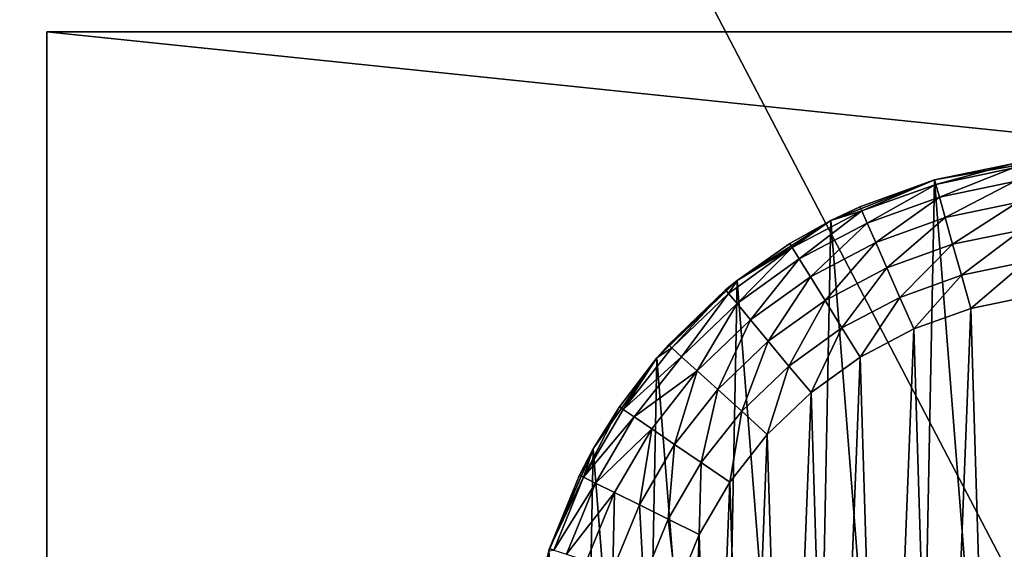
# Model space of a CAD drawing. Header units: millimetres. Extents: x -336 to 335, y 1 to 253.
# Tile 37 of 155: x -251 to -214, y 134 to 153. Entities that reach past the tile are written whole.
import ezdxf

# ---------------------------------------------------------------- set-up
doc = ezdxf.new("R2010")
doc.units = ezdxf.units.MM
doc.header["$LTSCALE"] = 25.4
doc.layers.get('0').update_dxf_attribs({"true_color": 0xff5454})

# ---------------------------------------------------------------- blocks, each defined once
blk = doc.blocks.new('COBA-ANTIQUE-III-9043.STL')
at = {"color": 39, "true_color": 0x42361f}
mesh = blk.add_polyface(dxfattribs=at)
corners = [(-276.053, 252.314, 161.661), (-145.013, 1.658, 161.661), (-335.861, 61.466, 161.661), (-85.205, 192.506, 161.661)]
mesh.append_faces([[corners[k] for k in face] for face in [(0, 1, 2), (1, 0, 3)]], dxfattribs={"vtx0": -1, "color": 39})
mesh = blk.add_polyface(dxfattribs=at)
corners = [(-145.013, 1.658, 167.061), (-276.053, 252.314, 167.061), (-335.861, 61.466, 167.061), (-85.205, 192.506, 167.061)]
mesh.append_faces([[corners[k] for k in face] for face in [(0, 1, 2), (1, 0, 3)]], dxfattribs={"vtx0": -1, "color": 39})
at = {"color": 250, "true_color": 0x262626}
mesh = blk.add_polyface(dxfattribs=at)
corners = [(-296.006, 83.963, 150.811), (-126.037, 172.419, 150.379), (-296.064, 83.531, 150.379), (-126.425, 172.618, 150.811)]
mesh.append_faces([[corners[k] for k in face] for face in [(0, 1, 2), (1, 0, 3)]], dxfattribs={"vtx0": -1, "color": 250})
mesh = blk.add_polyface(dxfattribs=at)
corners = [(-205.761, 131.399, 151.661), (-126.624, 172.702, 151.211), (-296.006, 83.963, 150.811)]
mesh.append_faces([[corners[k] for k in face] for face in [(0, 1, 2)]], dxfattribs={"color": 250})
mesh = blk.add_polyface(dxfattribs=at)
corners = [(-126.624, 172.702, 151.211), (-126.425, 172.618, 150.811), (-296.006, 83.963, 150.811)]
mesh.append_faces([[corners[k] for k in face] for face in [(0, 1, 2)]], dxfattribs={"color": 250})
mesh = blk.add_polyface(dxfattribs=at)
corners = [(-126.037, 172.419, 150.379), (-295.849, 83.345, 150.19), (-296.064, 83.531, 150.379), (-126.006, 172.136, 150.19)]
mesh.append_faces([[corners[k] for k in face] for face in [(0, 1, 2), (1, 0, 3)]], dxfattribs={"vtx0": -1, "color": 250})
mesh = blk.add_polyface(dxfattribs=at)
corners = [(-126.006, 172.136, 150.19), (-295.738, 83.231, 150.111), (-295.849, 83.345, 150.19)]
mesh.append_faces([[corners[k] for k in face] for face in [(0, 1, 2)]], dxfattribs={"color": 250})
mesh = blk.add_polyface(dxfattribs=at)
corners = [(-126.006, 172.136, 150.19), (-295.332, 82.654, 149.961), (-295.738, 83.231, 150.111)]
mesh.append_faces([[corners[k] for k in face] for face in [(0, 1, 2)]], dxfattribs={"color": 250})
mesh = blk.add_polyface(dxfattribs=at)
corners = [(-125.976, 171.98, 150.111), (-295.332, 82.654, 149.961), (-126.006, 172.136, 150.19)]
mesh.append_faces([[corners[k] for k in face] for face in [(0, 1, 2)]], dxfattribs={"color": 250})
mesh = blk.add_polyface(dxfattribs=at)
corners = [(-125.734, 171.318, 149.961), (-295.332, 82.654, 149.961), (-125.976, 171.98, 150.111)]
mesh.append_faces([[corners[k] for k in face] for face in [(0, 1, 2)]], dxfattribs={"color": 250})
mesh = blk.add_polyface(dxfattribs=at)
corners = [(-125.734, 171.318, 149.961), (-295.09, 81.992, 150.111), (-295.332, 82.654, 149.961)]
mesh.append_faces([[corners[k] for k in face] for face in [(0, 1, 2)]], dxfattribs={"color": 250})
mesh = blk.add_polyface(dxfattribs=at)
corners = [(-125.734, 171.318, 149.961), (-295.06, 81.836, 150.19), (-295.09, 81.992, 150.111)]
mesh.append_faces([[corners[k] for k in face] for face in [(0, 1, 2)]], dxfattribs={"color": 250})
mesh = blk.add_polyface(dxfattribs=at)
corners = [(-125.328, 170.741, 150.111), (-295.06, 81.836, 150.19), (-125.734, 171.318, 149.961)]
mesh.append_faces([[corners[k] for k in face] for face in [(0, 1, 2)]], dxfattribs={"color": 250})
mesh = blk.add_polyface(dxfattribs=at)
corners = [(-125.217, 170.627, 150.19), (-295.06, 81.836, 150.19), (-125.328, 170.741, 150.111)]
mesh.append_faces([[corners[k] for k in face] for face in [(0, 1, 2)]], dxfattribs={"color": 250})
mesh = blk.add_polyface(dxfattribs=at)
corners = [(-125.217, 170.627, 150.19), (-295.029, 81.553, 150.379), (-295.06, 81.836, 150.19), (-125.002, 170.441, 150.379)]
mesh.append_faces([[corners[k] for k in face] for face in [(0, 1, 2), (1, 0, 3)]], dxfattribs={"vtx0": -1, "color": 250})
mesh = blk.add_polyface(dxfattribs=at)
corners = [(-125.06, 170.009, 150.811), (-295.029, 81.553, 150.379), (-125.002, 170.441, 150.379), (-294.642, 81.354, 150.811)]
mesh.append_faces([[corners[k] for k in face] for face in [(0, 1, 2), (1, 0, 3)]], dxfattribs={"vtx0": -1, "color": 250})
mesh = blk.add_polyface(dxfattribs=at)
corners = [(-294.442, 81.269, 151.212), (-294.642, 81.354, 150.811), (-125.06, 170.009, 150.811)]
mesh.append_faces([[corners[k] for k in face] for face in [(0, 1, 2)]], dxfattribs={"color": 250})
mesh = blk.add_polyface(dxfattribs=at)
corners = [(-215.305, 122.573, 151.661), (-294.442, 81.269, 151.212), (-125.06, 170.009, 150.811)]
mesh.append_faces([[corners[k] for k in face] for face in [(0, 1, 2)]], dxfattribs={"color": 250})
mesh = blk.add_polyface(dxfattribs=at)
corners = [(-215.305, 122.573, 151.661), (-125.06, 170.009, 150.811), (-204.186, 128.386, 151.661)]
mesh.append_faces([[corners[k] for k in face] for face in [(0, 1, 2)]], dxfattribs={"color": 250})
mesh = blk.add_polyface(dxfattribs=at)
corners = [(-249.533, 152.986, 198.061), (250.467, 152.986, 167.061), (-249.533, 152.986, 167.061), (250.467, 152.986, 198.061)]
mesh.append_faces([[corners[k] for k in face] for face in [(0, 1, 2), (1, 0, 3)]], dxfattribs={"vtx0": -1, "color": 250})
mesh = blk.add_polyface(dxfattribs=at)
corners = [(-249.533, 152.986, 198.061), (-249.533, 100.986, 167.061), (-249.533, 100.986, 198.061), (-249.533, 152.986, 167.061)]
mesh.append_faces([[corners[k] for k in face] for face in [(0, 1, 2), (1, 0, 3)]], dxfattribs={"vtx0": -1, "color": 250})
mesh = blk.add_polyface(dxfattribs=at)
corners = [(250.467, 100.986, 198.061), (-249.533, 152.986, 198.061), (-249.533, 100.986, 198.061), (250.467, 152.986, 198.061)]
mesh.append_faces([[corners[k] for k in face] for face in [(0, 1, 2), (1, 0, 3)]], dxfattribs={"vtx0": -1, "color": 250})
mesh = blk.add_polyface(dxfattribs=at)
corners = [(250.467, 152.986, 167.061), (-249.533, 100.986, 167.061), (-249.533, 152.986, 167.061), (250.467, 100.986, 167.061)]
mesh.append_faces([[corners[k] for k in face] for face in [(0, 1, 2), (1, 0, 3)]], dxfattribs={"vtx0": -1, "color": 250})
mesh = blk.add_polyface(dxfattribs=at)
corners = [(-231.636, 129.481, 86.661), (-230.985, 121.215, 86.661), (-231.717, 125.316, 86.661), (-230.744, 133.55, 86.661), (-229.466, 117.336, 86.661), (-229.075, 137.367, 86.661), (-227.219, 113.828, 86.661), (-226.694, 140.785, 86.661), (-224.332, 110.826, 86.661), (-223.691, 143.672, 86.661), (-220.914, 108.444, 86.661), (-220.183, 145.919, 86.661), (-217.097, 106.775, 86.661), (-216.304, 147.437, 86.661), (-213.028, 105.883, 86.661), (-212.203, 148.17, 86.661), (-208.863, 105.802, 86.661), (-208.038, 148.089, 86.661), (-204.762, 106.535, 86.661), (-203.969, 147.197, 86.661), (-200.883, 108.053, 86.661), (-200.152, 145.528, 86.661), (-197.375, 110.3, 86.661), (-196.734, 143.146, 86.661), (-194.373, 113.187, 86.661), (-193.847, 140.144, 86.661), (-191.991, 116.605, 86.661), (-191.601, 136.636, 86.661), (-190.322, 120.422, 86.661), (-190.082, 132.757, 86.661), (-189.43, 124.491, 86.661), (-189.349, 128.656, 86.661)]
mesh.append_faces([[corners[k] for k in face] for face in [(0, 1, 2), (30, 29, 31)]], dxfattribs={"vtx0": -1, "color": 250})
mesh.append_faces([[corners[k] for k in face] for face in [(1, 3, 4), (4, 5, 6), (6, 7, 8), (8, 9, 10), (10, 11, 12), (12, 13, 14), (14, 15, 16), (16, 17, 18), (18, 19, 20), (20, 21, 22), (22, 23, 24), (24, 25, 26), (26, 27, 28), (28, 29, 30)]], dxfattribs={"vtx0": -1, "vtx1": -1, "color": 250})
mesh.append_faces([[corners[k] for k in face] for face in [(1, 0, 3), (4, 3, 5), (6, 5, 7), (8, 7, 9), (10, 9, 11), (12, 11, 13), (14, 13, 15), (16, 15, 17), (18, 17, 19), (20, 19, 21), (22, 21, 23), (24, 23, 25), (26, 25, 27), (28, 27, 29)]], dxfattribs={"vtx0": -1, "vtx2": -1, "color": 250})
mesh = blk.add_polyface(dxfattribs=at)
corners = [(-213.402, 148.042, 146.661), (-212.203, 148.17, 86.661), (-216.304, 147.437, 86.661)]
mesh.append_faces([[corners[k] for k in face] for face in [(0, 1, 2)]], dxfattribs={"color": 250})
mesh = blk.add_polyface(dxfattribs=at)
corners = [(-213.402, 148.042, 146.661), (-216.304, 147.437, 86.661), (-216.304, 147.437, 146.661)]
mesh.append_faces([[corners[k] for k in face] for face in [(0, 1, 2)]], dxfattribs={"color": 250})
mesh = blk.add_polyface(dxfattribs=at)
corners = [(-216.258, 147.273, 147.955), (-213.402, 148.042, 146.661), (-216.304, 147.437, 146.661), (-213.379, 147.873, 147.955)]
mesh.append_faces([[corners[k] for k in face] for face in [(0, 1, 2), (1, 0, 3)]], dxfattribs={"vtx0": -1, "color": 250})
mesh = blk.add_polyface(dxfattribs=at)
corners = [(-216.122, 146.793, 149.161), (-213.379, 147.873, 147.955), (-216.258, 147.273, 147.955), (-213.311, 147.378, 149.161)]
mesh.append_faces([[corners[k] for k in face] for face in [(0, 1, 2), (1, 0, 3)]], dxfattribs={"vtx0": -1, "color": 250})
mesh = blk.add_polyface(dxfattribs=at)
corners = [(-219.094, 146.435, 146.661), (-216.304, 147.437, 86.661), (-220.183, 145.919, 86.661)]
mesh.append_faces([[corners[k] for k in face] for face in [(0, 1, 2)]], dxfattribs={"color": 250})
mesh = blk.add_polyface(dxfattribs=at)
corners = [(-216.304, 147.437, 146.661), (-216.304, 147.437, 86.661), (-219.094, 146.435, 146.661)]
mesh.append_faces([[corners[k] for k in face] for face in [(0, 1, 2)]], dxfattribs={"color": 250})
mesh = blk.add_polyface(dxfattribs=at)
corners = [(-219.025, 146.279, 147.955), (-216.304, 147.437, 146.661), (-219.094, 146.435, 146.661), (-216.258, 147.273, 147.955)]
mesh.append_faces([[corners[k] for k in face] for face in [(0, 1, 2), (1, 0, 3)]], dxfattribs={"vtx0": -1, "color": 250})
mesh = blk.add_polyface(dxfattribs=at)
corners = [(-218.824, 145.822, 149.161), (-216.258, 147.273, 147.955), (-219.025, 146.279, 147.955), (-216.122, 146.793, 149.161)]
mesh.append_faces([[corners[k] for k in face] for face in [(0, 1, 2), (1, 0, 3)]], dxfattribs={"vtx0": -1, "color": 250})
mesh = blk.add_polyface(dxfattribs=at)
corners = [(-215.906, 146.028, 150.197), (-213.311, 147.378, 149.161), (-216.122, 146.793, 149.161), (-213.204, 146.59, 150.197)]
mesh.append_faces([[corners[k] for k in face] for face in [(0, 1, 2), (1, 0, 3)]], dxfattribs={"vtx0": -1, "color": 250})
mesh = blk.add_polyface(dxfattribs=at)
corners = [(-218.504, 145.095, 150.197), (-216.122, 146.793, 149.161), (-218.824, 145.822, 149.161), (-215.906, 146.028, 150.197)]
mesh.append_faces([[corners[k] for k in face] for face in [(0, 1, 2), (1, 0, 3)]], dxfattribs={"vtx0": -1, "color": 250})
mesh = blk.add_polyface(dxfattribs=at)
corners = [(-219.094, 146.435, 146.661), (-220.183, 145.919, 86.661), (-220.183, 145.919, 146.661)]
mesh.append_faces([[corners[k] for k in face] for face in [(0, 1, 2)]], dxfattribs={"color": 250})
mesh = blk.add_polyface(dxfattribs=at)
corners = [(-219.025, 146.279, 147.955), (-219.094, 146.435, 146.661), (-220.183, 145.919, 146.661)]
mesh.append_faces([[corners[k] for k in face] for face in [(0, 1, 2)]], dxfattribs={"color": 250})
mesh = blk.add_polyface(dxfattribs=at)
corners = [(-215.625, 145.031, 150.991), (-213.204, 146.59, 150.197), (-215.906, 146.028, 150.197), (-213.064, 145.564, 150.991)]
mesh.append_faces([[corners[k] for k in face] for face in [(0, 1, 2), (1, 0, 3)]], dxfattribs={"vtx0": -1, "color": 250})
mesh = blk.add_polyface(dxfattribs=at)
corners = [(-219.025, 146.279, 147.955), (-220.183, 145.919, 146.661), (-221.628, 144.91, 147.955)]
mesh.append_faces([[corners[k] for k in face] for face in [(0, 1, 2)]], dxfattribs={"color": 250})
mesh = blk.add_polyface(dxfattribs=at)
corners = [(-221.365, 144.485, 149.161), (-219.025, 146.279, 147.955), (-221.628, 144.91, 147.955), (-218.824, 145.822, 149.161)]
mesh.append_faces([[corners[k] for k in face] for face in [(0, 1, 2), (1, 0, 3)]], dxfattribs={"vtx0": -1, "color": 250})
mesh = blk.add_polyface(dxfattribs=at)
corners = [(-218.087, 144.147, 150.991), (-215.906, 146.028, 150.197), (-218.504, 145.095, 150.197), (-215.625, 145.031, 150.991)]
mesh.append_faces([[corners[k] for k in face] for face in [(0, 1, 2), (1, 0, 3)]], dxfattribs={"vtx0": -1, "color": 250})
mesh = blk.add_polyface(dxfattribs=at)
corners = [(-221.718, 145.054, 146.661), (-220.183, 145.919, 86.661), (-223.691, 143.672, 86.661)]
mesh.append_faces([[corners[k] for k in face] for face in [(0, 1, 2)]], dxfattribs={"color": 250})
mesh = blk.add_polyface(dxfattribs=at)
corners = [(-220.183, 145.919, 146.661), (-220.183, 145.919, 86.661), (-221.718, 145.054, 146.661)]
mesh.append_faces([[corners[k] for k in face] for face in [(0, 1, 2)]], dxfattribs={"color": 250})
mesh = blk.add_polyface(dxfattribs=at)
corners = [(-221.628, 144.91, 147.955), (-220.183, 145.919, 146.661), (-221.718, 145.054, 146.661)]
mesh.append_faces([[corners[k] for k in face] for face in [(0, 1, 2)]], dxfattribs={"color": 250})
mesh = blk.add_polyface(dxfattribs=at)
corners = [(-220.947, 143.809, 150.197), (-218.824, 145.822, 149.161), (-221.365, 144.485, 149.161), (-218.504, 145.095, 150.197)]
mesh.append_faces([[corners[k] for k in face] for face in [(0, 1, 2), (1, 0, 3)]], dxfattribs={"vtx0": -1, "color": 250})
mesh = blk.add_polyface(dxfattribs=at)
corners = [(-215.298, 143.871, 151.491), (-213.064, 145.564, 150.991), (-215.625, 145.031, 150.991), (-212.901, 144.37, 151.491)]
mesh.append_faces([[corners[k] for k in face] for face in [(0, 1, 2), (1, 0, 3)]], dxfattribs={"vtx0": -1, "color": 250})
mesh = blk.add_polyface(dxfattribs=at)
corners = [(-221.628, 144.91, 147.955), (-223.691, 143.672, 146.661), (-224.014, 143.191, 147.955)]
mesh.append_faces([[corners[k] for k in face] for face in [(0, 1, 2)]], dxfattribs={"color": 250})
mesh = blk.add_polyface(dxfattribs=at)
corners = [(-223.695, 142.807, 149.161), (-221.628, 144.91, 147.955), (-224.014, 143.191, 147.955), (-221.365, 144.485, 149.161)]
mesh.append_faces([[corners[k] for k in face] for face in [(0, 1, 2), (1, 0, 3)]], dxfattribs={"vtx0": -1, "color": 250})
mesh = blk.add_polyface(dxfattribs=at)
corners = [(-221.718, 145.054, 146.661), (-223.691, 143.672, 86.661), (-223.691, 143.672, 146.661)]
mesh.append_faces([[corners[k] for k in face] for face in [(0, 1, 2)]], dxfattribs={"color": 250})
mesh = blk.add_polyface(dxfattribs=at)
corners = [(-221.628, 144.91, 147.955), (-221.718, 145.054, 146.661), (-223.691, 143.672, 146.661)]
mesh.append_faces([[corners[k] for k in face] for face in [(0, 1, 2)]], dxfattribs={"color": 250})
mesh = blk.add_polyface(dxfattribs=at)
corners = [(-220.402, 142.929, 150.991), (-218.504, 145.095, 150.197), (-220.947, 143.809, 150.197), (-218.087, 144.147, 150.991)]
mesh.append_faces([[corners[k] for k in face] for face in [(0, 1, 2), (1, 0, 3)]], dxfattribs={"vtx0": -1, "color": 250})
mesh = blk.add_polyface(dxfattribs=at)
corners = [(-217.601, 143.043, 151.491), (-215.625, 145.031, 150.991), (-218.087, 144.147, 150.991), (-215.298, 143.871, 151.491)]
mesh.append_faces([[corners[k] for k in face] for face in [(0, 1, 2), (1, 0, 3)]], dxfattribs={"vtx0": -1, "color": 250})
mesh = blk.add_polyface(dxfattribs=at)
corners = [(-223.187, 142.196, 150.197), (-221.365, 144.485, 149.161), (-223.695, 142.807, 149.161), (-220.947, 143.809, 150.197)]
mesh.append_faces([[corners[k] for k in face] for face in [(0, 1, 2), (1, 0, 3)]], dxfattribs={"vtx0": -1, "color": 250})
mesh = blk.add_polyface(dxfattribs=at)
corners = [(-219.767, 141.903, 151.491), (-218.087, 144.147, 150.991), (-220.402, 142.929, 150.991), (-217.601, 143.043, 151.491)]
mesh.append_faces([[corners[k] for k in face] for face in [(0, 1, 2), (1, 0, 3)]], dxfattribs={"vtx0": -1, "color": 250})
mesh = blk.add_polyface(dxfattribs=at)
corners = [(-214.946, 142.625, 151.661), (-212.901, 144.37, 151.491), (-215.298, 143.871, 151.491), (-212.727, 143.087, 151.661)]
mesh.append_faces([[corners[k] for k in face] for face in [(0, 1, 2), (1, 0, 3)]], dxfattribs={"vtx0": -1, "color": 250})
mesh = blk.add_polyface(dxfattribs=at)
corners = [(-222.525, 141.4, 150.991), (-220.947, 143.809, 150.197), (-223.187, 142.196, 150.197), (-220.402, 142.929, 150.991)]
mesh.append_faces([[corners[k] for k in face] for face in [(0, 1, 2), (1, 0, 3)]], dxfattribs={"vtx0": -1, "color": 250})
mesh = blk.add_polyface(dxfattribs=at)
corners = [(-217.08, 141.859, 151.661), (-215.298, 143.871, 151.491), (-217.601, 143.043, 151.491), (-214.946, 142.625, 151.661)]
mesh.append_faces([[corners[k] for k in face] for face in [(0, 1, 2), (1, 0, 3)]], dxfattribs={"vtx0": -1, "color": 250})
mesh = blk.add_polyface(dxfattribs=at)
corners = [(-224.123, 143.322, 146.661), (-223.691, 143.672, 86.661), (-226.694, 140.785, 86.661)]
mesh.append_faces([[corners[k] for k in face] for face in [(0, 1, 2)]], dxfattribs={"color": 250})
mesh = blk.add_polyface(dxfattribs=at)
corners = [(-223.691, 143.672, 146.661), (-223.691, 143.672, 86.661), (-224.123, 143.322, 146.661)]
mesh.append_faces([[corners[k] for k in face] for face in [(0, 1, 2)]], dxfattribs={"color": 250})
mesh = blk.add_polyface(dxfattribs=at)
corners = [(-224.014, 143.191, 147.955), (-223.691, 143.672, 146.661), (-224.123, 143.322, 146.661)]
mesh.append_faces([[corners[k] for k in face] for face in [(0, 1, 2)]], dxfattribs={"color": 250})
mesh = blk.add_polyface(dxfattribs=at)
corners = [(-226.701, 125.356, 151.661), (-226.524, 129.875, 151.661), (-226.771, 127.622, 151.661), (-226.317, 123.121, 151.661), (-225.966, 132.073, 151.661), (-225.625, 120.962, 151.661), (-225.108, 134.171, 151.661), (-224.64, 118.921, 151.661), (-223.966, 136.13, 151.661), (-223.381, 117.036, 151.661), (-222.563, 137.91, 151.661), (-221.871, 115.345, 151.661), (-220.926, 139.478, 151.661), (-220.14, 113.88, 151.661), (-219.086, 140.803, 151.661), (-218.223, 112.671, 151.661), (-217.08, 141.859, 151.661), (-216.156, 111.74, 151.661), (-214.946, 142.625, 151.661), (-213.979, 111.106, 151.661), (-212.727, 143.087, 151.661), (-211.735, 110.781, 151.661), (-210.464, 143.236, 151.661), (-209.468, 110.771, 151.661), (-208.204, 143.068, 151.661), (-207.222, 111.077, 151.661), (-205.988, 142.587, 151.661), (-205.04, 111.693, 151.661), (-203.861, 141.803, 151.661), (-202.965, 112.606, 151.661), (-201.864, 140.73, 151.661), (-201.037, 113.799, 151.661), (-200.035, 139.39, 151.661), (-199.294, 115.249, 151.661), (-198.411, 137.808, 151.661), (-197.77, 116.927, 151.661), (-197.023, 136.016, 151.661), (-196.495, 118.802, 151.661), (-195.898, 134.048, 151.661), (-195.492, 120.835, 151.661), (-195.057, 131.942, 151.661), (-194.783, 122.988, 151.661), (-194.518, 129.74, 151.661), (-194.379, 125.219, 151.661), (-194.291, 127.484, 151.661)]
mesh.append_faces([[corners[k] for k in face] for face in [(0, 1, 2), (42, 43, 44)]], dxfattribs={"vtx0": -1, "color": 250})
mesh.append_faces([[corners[k] for k in face] for face in [(1, 3, 4), (4, 5, 6), (6, 7, 8), (8, 9, 10), (10, 11, 12), (12, 13, 14), (14, 15, 16), (16, 17, 18), (18, 19, 20), (20, 21, 22), (22, 23, 24), (24, 25, 26), (26, 27, 28), (28, 29, 30), (30, 31, 32), (32, 33, 34), (34, 35, 36), (36, 37, 38), (38, 39, 40), (40, 41, 42)]], dxfattribs={"vtx0": -1, "vtx1": -1, "color": 250})
mesh.append_faces([[corners[k] for k in face] for face in [(1, 0, 3), (4, 3, 5), (6, 5, 7), (8, 7, 9), (10, 9, 11), (12, 11, 13), (14, 13, 15), (16, 15, 17), (18, 17, 19), (20, 19, 21), (22, 21, 23), (24, 23, 25), (26, 25, 27), (28, 27, 29), (30, 29, 31), (32, 31, 33), (34, 33, 35), (36, 35, 37), (38, 37, 39), (40, 39, 41), (42, 41, 43)]], dxfattribs={"vtx0": -1, "vtx2": -1, "color": 250})
mesh = blk.add_polyface(dxfattribs=at)
corners = [(-224.123, 143.322, 146.661), (-226.694, 140.785, 86.661), (-226.265, 141.272, 146.661)]
mesh.append_faces([[corners[k] for k in face] for face in [(0, 1, 2)]], dxfattribs={"color": 250})
mesh = blk.add_polyface(dxfattribs=at)
corners = [(-226.139, 141.157, 147.955), (-224.123, 143.322, 146.661), (-226.265, 141.272, 146.661), (-224.014, 143.191, 147.955)]
mesh.append_faces([[corners[k] for k in face] for face in [(0, 1, 2), (1, 0, 3)]], dxfattribs={"vtx0": -1, "color": 250})
mesh = blk.add_polyface(dxfattribs=at)
corners = [(-225.769, 140.821, 149.161), (-224.014, 143.191, 147.955), (-226.139, 141.157, 147.955), (-223.695, 142.807, 149.161)]
mesh.append_faces([[corners[k] for k in face] for face in [(0, 1, 2), (1, 0, 3)]], dxfattribs={"vtx0": -1, "color": 250})
mesh = blk.add_polyface(dxfattribs=at)
corners = [(-219.086, 140.803, 151.661), (-217.601, 143.043, 151.491), (-219.767, 141.903, 151.491), (-217.08, 141.859, 151.661)]
mesh.append_faces([[corners[k] for k in face] for face in [(0, 1, 2), (1, 0, 3)]], dxfattribs={"vtx0": -1, "color": 250})
mesh = blk.add_polyface(dxfattribs=at)
corners = [(-225.181, 140.287, 150.197), (-223.695, 142.807, 149.161), (-225.769, 140.821, 149.161), (-223.187, 142.196, 150.197)]
mesh.append_faces([[corners[k] for k in face] for face in [(0, 1, 2), (1, 0, 3)]], dxfattribs={"vtx0": -1, "color": 250})
mesh = blk.add_polyface(dxfattribs=at)
corners = [(-221.753, 140.473, 151.491), (-220.402, 142.929, 150.991), (-222.525, 141.4, 150.991), (-219.767, 141.903, 151.491)]
mesh.append_faces([[corners[k] for k in face] for face in [(0, 1, 2), (1, 0, 3)]], dxfattribs={"vtx0": -1, "color": 250})
mesh = blk.add_polyface(dxfattribs=at)
corners = [(-224.414, 139.591, 150.991), (-223.187, 142.196, 150.197), (-225.181, 140.287, 150.197), (-222.525, 141.4, 150.991)]
mesh.append_faces([[corners[k] for k in face] for face in [(0, 1, 2), (1, 0, 3)]], dxfattribs={"vtx0": -1, "color": 250})
mesh = blk.add_polyface(dxfattribs=at)
corners = [(-220.926, 139.478, 151.661), (-219.767, 141.903, 151.491), (-221.753, 140.473, 151.491), (-219.086, 140.803, 151.661)]
mesh.append_faces([[corners[k] for k in face] for face in [(0, 1, 2), (1, 0, 3)]], dxfattribs={"vtx0": -1, "color": 250})
mesh = blk.add_polyface(dxfattribs=at)
corners = [(-226.265, 141.272, 146.661), (-226.694, 140.785, 86.661), (-226.694, 140.785, 146.661)]
mesh.append_faces([[corners[k] for k in face] for face in [(0, 1, 2)]], dxfattribs={"color": 250})
mesh = blk.add_polyface(dxfattribs=at)
corners = [(-226.265, 141.272, 146.661), (-226.694, 140.785, 146.661), (-226.139, 141.157, 147.955)]
mesh.append_faces([[corners[k] for k in face] for face in [(0, 1, 2)]], dxfattribs={"color": 250})
mesh = blk.add_polyface(dxfattribs=at)
corners = [(-223.521, 138.78, 151.491), (-222.525, 141.4, 150.991), (-224.414, 139.591, 150.991), (-221.753, 140.473, 151.491)]
mesh.append_faces([[corners[k] for k in face] for face in [(0, 1, 2), (1, 0, 3)]], dxfattribs={"vtx0": -1, "color": 250})
mesh = blk.add_polyface(dxfattribs=at)
corners = [(-226.139, 141.157, 147.955), (-226.694, 140.785, 146.661), (-227.959, 138.847, 147.955)]
mesh.append_faces([[corners[k] for k in face] for face in [(0, 1, 2)]], dxfattribs={"color": 250})
mesh = blk.add_polyface(dxfattribs=at)
corners = [(-225.769, 140.821, 149.161), (-227.959, 138.847, 147.955), (-227.546, 138.566, 149.161), (-226.139, 141.157, 147.955)]
mesh.append_faces([[corners[k] for k in face] for face in [(0, 1, 2), (1, 0, 3)]], dxfattribs={"vtx0": -1, "color": 250})
mesh = blk.add_polyface(dxfattribs=at)
corners = [(-225.181, 140.287, 150.197), (-227.546, 138.566, 149.161), (-226.889, 138.119, 150.197), (-225.769, 140.821, 149.161)]
mesh.append_faces([[corners[k] for k in face] for face in [(0, 1, 2), (1, 0, 3)]], dxfattribs={"vtx0": -1, "color": 250})
mesh = blk.add_polyface(dxfattribs=at)
corners = [(-226.694, 140.785, 86.661), (-229.075, 137.367, 86.661), (-228.1, 138.943, 146.661)]
mesh.append_faces([[corners[k] for k in face] for face in [(0, 1, 2)]], dxfattribs={"color": 250})
mesh = blk.add_polyface(dxfattribs=at)
corners = [(-226.694, 140.785, 86.661), (-228.1, 138.943, 146.661), (-226.694, 140.785, 146.661)]
mesh.append_faces([[corners[k] for k in face] for face in [(0, 1, 2)]], dxfattribs={"color": 250})
mesh = blk.add_polyface(dxfattribs=at)
corners = [(-226.694, 140.785, 146.661), (-228.1, 138.943, 146.661), (-227.959, 138.847, 147.955)]
mesh.append_faces([[corners[k] for k in face] for face in [(0, 1, 2)]], dxfattribs={"color": 250})
mesh = blk.add_polyface(dxfattribs=at)
corners = [(-222.563, 137.91, 151.661), (-221.753, 140.473, 151.491), (-223.521, 138.78, 151.491), (-220.926, 139.478, 151.661)]
mesh.append_faces([[corners[k] for k in face] for face in [(0, 1, 2), (1, 0, 3)]], dxfattribs={"vtx0": -1, "color": 250})
mesh = blk.add_polyface(dxfattribs=at)
corners = [(-226.033, 137.537, 150.991), (-225.181, 140.287, 150.197), (-226.889, 138.119, 150.197), (-224.414, 139.591, 150.991)]
mesh.append_faces([[corners[k] for k in face] for face in [(0, 1, 2), (1, 0, 3)]], dxfattribs={"vtx0": -1, "color": 250})
mesh = blk.add_polyface(dxfattribs=at)
corners = [(-225.036, 136.858, 151.491), (-224.414, 139.591, 150.991), (-226.033, 137.537, 150.991), (-223.521, 138.78, 151.491)]
mesh.append_faces([[corners[k] for k in face] for face in [(0, 1, 2), (1, 0, 3)]], dxfattribs={"vtx0": -1, "color": 250})
mesh = blk.add_polyface(dxfattribs=at)
corners = [(-228.1, 138.943, 146.661), (-229.44, 136.307, 147.955), (-227.959, 138.847, 147.955)]
mesh.append_faces([[corners[k] for k in face] for face in [(0, 1, 2)]], dxfattribs={"color": 250})
mesh = blk.add_polyface(dxfattribs=at)
corners = [(-228.1, 138.943, 146.661), (-229.075, 137.367, 146.661), (-229.44, 136.307, 147.955)]
mesh.append_faces([[corners[k] for k in face] for face in [(0, 1, 2)]], dxfattribs={"color": 250})
mesh = blk.add_polyface(dxfattribs=at)
corners = [(-227.546, 138.566, 149.161), (-229.44, 136.307, 147.955), (-228.992, 136.086, 149.161), (-227.959, 138.847, 147.955)]
mesh.append_faces([[corners[k] for k in face] for face in [(0, 1, 2), (1, 0, 3)]], dxfattribs={"vtx0": -1, "color": 250})
mesh = blk.add_polyface(dxfattribs=at)
corners = [(-228.1, 138.943, 146.661), (-229.075, 137.367, 86.661), (-229.075, 137.367, 146.661)]
mesh.append_faces([[corners[k] for k in face] for face in [(0, 1, 2)]], dxfattribs={"color": 250})
mesh = blk.add_polyface(dxfattribs=at)
corners = [(-223.966, 136.13, 151.661), (-223.521, 138.78, 151.491), (-225.036, 136.858, 151.491), (-222.563, 137.91, 151.661)]
mesh.append_faces([[corners[k] for k in face] for face in [(0, 1, 2), (1, 0, 3)]], dxfattribs={"vtx0": -1, "color": 250})
mesh = blk.add_polyface(dxfattribs=at)
corners = [(-226.889, 138.119, 150.197), (-228.992, 136.086, 149.161), (-228.279, 135.735, 150.197), (-227.546, 138.566, 149.161)]
mesh.append_faces([[corners[k] for k in face] for face in [(0, 1, 2), (1, 0, 3)]], dxfattribs={"vtx0": -1, "color": 250})
mesh = blk.add_polyface(dxfattribs=at)
corners = [(-227.351, 135.277, 150.991), (-226.889, 138.119, 150.197), (-228.279, 135.735, 150.197), (-226.033, 137.537, 150.991)]
mesh.append_faces([[corners[k] for k in face] for face in [(0, 1, 2), (1, 0, 3)]], dxfattribs={"vtx0": -1, "color": 250})
mesh = blk.add_polyface(dxfattribs=at)
corners = [(-226.269, 134.743, 151.491), (-226.033, 137.537, 150.991), (-227.351, 135.277, 150.991), (-225.036, 136.858, 151.491)]
mesh.append_faces([[corners[k] for k in face] for face in [(0, 1, 2), (1, 0, 3)]], dxfattribs={"vtx0": -1, "color": 250})
mesh = blk.add_polyface(dxfattribs=at)
corners = [(-229.075, 137.367, 86.661), (-230.744, 133.55, 146.661), (-230.715, 133.638, 146.661)]
mesh.append_faces([[corners[k] for k in face] for face in [(0, 1, 2)]], dxfattribs={"color": 250})
mesh = blk.add_polyface(dxfattribs=at)
corners = [(-229.075, 137.367, 86.661), (-230.744, 133.55, 86.661), (-230.744, 133.55, 146.661)]
mesh.append_faces([[corners[k] for k in face] for face in [(0, 1, 2)]], dxfattribs={"color": 250})
mesh = blk.add_polyface(dxfattribs=at)
corners = [(-229.075, 137.367, 86.661), (-230.715, 133.638, 146.661), (-229.593, 136.382, 146.661)]
mesh.append_faces([[corners[k] for k in face] for face in [(0, 1, 2)]], dxfattribs={"color": 250})
mesh = blk.add_polyface(dxfattribs=at)
corners = [(-229.075, 137.367, 86.661), (-229.593, 136.382, 146.661), (-229.075, 137.367, 146.661)]
mesh.append_faces([[corners[k] for k in face] for face in [(0, 1, 2)]], dxfattribs={"color": 250})
mesh = blk.add_polyface(dxfattribs=at)
corners = [(-229.075, 137.367, 146.661), (-229.593, 136.382, 146.661), (-229.44, 136.307, 147.955)]
mesh.append_faces([[corners[k] for k in face] for face in [(0, 1, 2)]], dxfattribs={"color": 250})
mesh = blk.add_polyface(dxfattribs=at)
corners = [(-225.108, 134.171, 151.661), (-225.036, 136.858, 151.491), (-226.269, 134.743, 151.491), (-223.966, 136.13, 151.661)]
mesh.append_faces([[corners[k] for k in face] for face in [(0, 1, 2), (1, 0, 3)]], dxfattribs={"vtx0": -1, "color": 250})
mesh = blk.add_polyface(dxfattribs=at)
corners = [(-229.44, 136.307, 147.955), (-230.715, 133.638, 146.661), (-230.553, 133.585, 147.955), (-229.593, 136.382, 146.661)]
mesh.append_faces([[corners[k] for k in face] for face in [(0, 1, 2), (1, 0, 3)]], dxfattribs={"vtx0": -1, "color": 250})
mesh = blk.add_polyface(dxfattribs=at)
corners = [(-228.992, 136.086, 149.161), (-230.553, 133.585, 147.955), (-230.079, 133.428, 149.161), (-229.44, 136.307, 147.955)]
mesh.append_faces([[corners[k] for k in face] for face in [(0, 1, 2), (1, 0, 3)]], dxfattribs={"vtx0": -1, "color": 250})
mesh = blk.add_polyface(dxfattribs=at)
corners = [(-228.279, 135.735, 150.197), (-230.079, 133.428, 149.161), (-229.324, 133.18, 150.197), (-228.992, 136.086, 149.161)]
mesh.append_faces([[corners[k] for k in face] for face in [(0, 1, 2), (1, 0, 3)]], dxfattribs={"vtx0": -1, "color": 250})
mesh = blk.add_polyface(dxfattribs=at)
corners = [(-228.341, 132.855, 150.991), (-228.279, 135.735, 150.197), (-229.324, 133.18, 150.197), (-227.351, 135.277, 150.991)]
mesh.append_faces([[corners[k] for k in face] for face in [(0, 1, 2), (1, 0, 3)]], dxfattribs={"vtx0": -1, "color": 250})
mesh = blk.add_polyface(dxfattribs=at)
corners = [(-227.195, 132.478, 151.491), (-227.351, 135.277, 150.991), (-228.341, 132.855, 150.991), (-226.269, 134.743, 151.491)]
mesh.append_faces([[corners[k] for k in face] for face in [(0, 1, 2), (1, 0, 3)]], dxfattribs={"vtx0": -1, "color": 250})
mesh = blk.add_polyface(dxfattribs=at)
corners = [(-225.966, 132.073, 151.661), (-226.269, 134.743, 151.491), (-227.195, 132.478, 151.491), (-225.108, 134.171, 151.661)]
mesh.append_faces([[corners[k] for k in face] for face in [(0, 1, 2), (1, 0, 3)]], dxfattribs={"vtx0": -1, "color": 250})
mesh = blk.add_polyface(dxfattribs=at)
corners = [(-230.715, 133.638, 146.661), (-230.744, 133.55, 146.661), (-230.553, 133.585, 147.955)]
mesh.append_faces([[corners[k] for k in face] for face in [(0, 1, 2)]], dxfattribs={"color": 250})

msp = doc.modelspace()

# ---------------------------------------------------------------- block references
at = {"color": 0}
msp.add_blockref('COBA-ANTIQUE-III-9043.STL', (0, 0), dxfattribs=at)

doc.saveas('drawing.dxf')
